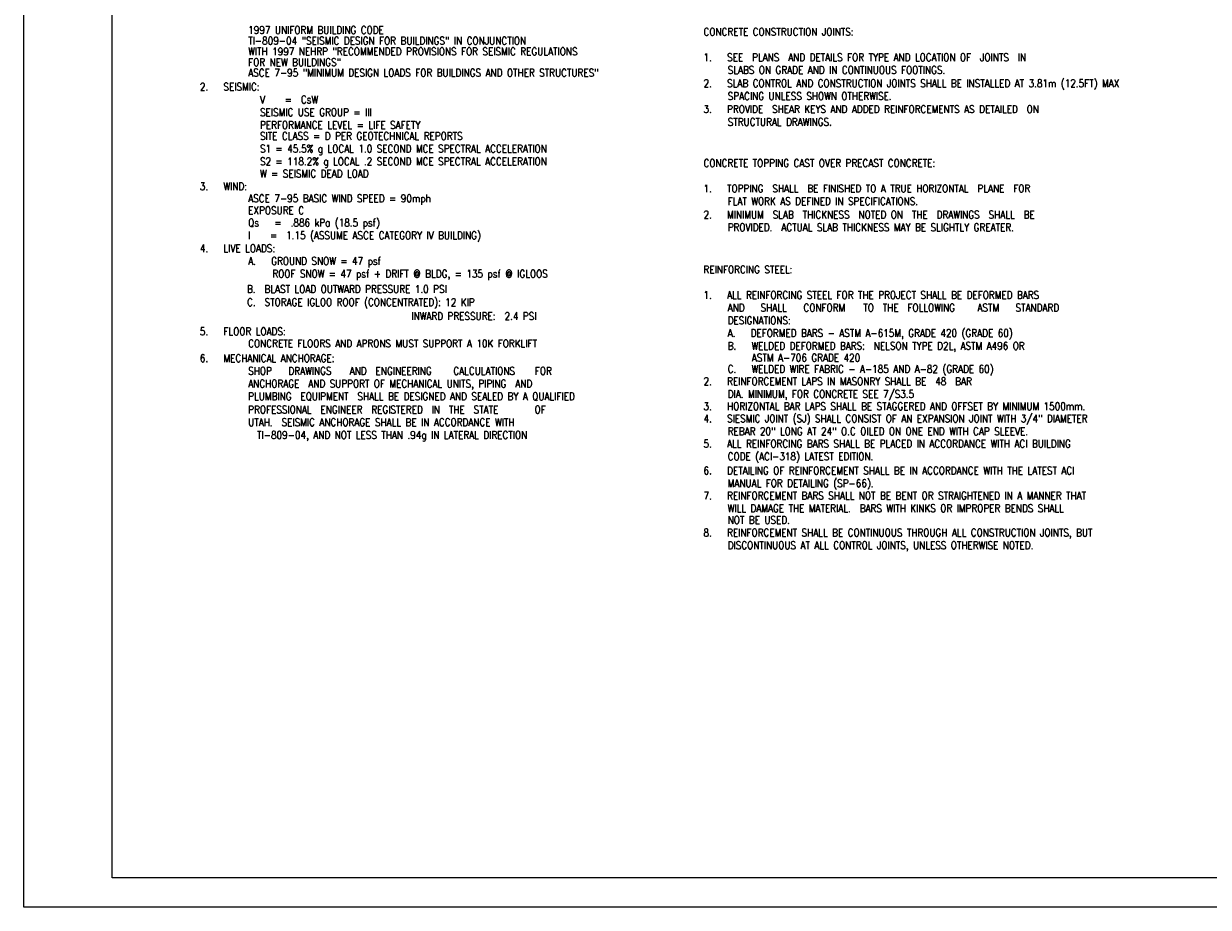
# Paper-space layout 'Layout1' of a CAD drawing. Header units: inches. Extents: x 0 to 42, y 0 to 30.
# Tile 1 of 5: x 0 to 20.1, y 0 to 15. Entities that reach past the tile are written whole.
import ezdxf

# ---------------------------------------------------------------- set-up
doc = ezdxf.new("R2010")
doc.units = ezdxf.units.IN
doc.header["$LTSCALE"] = 1000
doc.header["$MEASUREMENT"] = 0
doc.linetypes.add('HIDDEN', pattern=[0.375, 0.25, -0.125])
doc.layers.get('0').update_dxf_attribs({"linetype": 'CONTINUOUS'})
for name, color, linetype in [('1', 7, 'CONTINUOUS'), ('DAYSTAMP', 15, 'CONTINUOUS'), ('FORMAT', 5, 'CONTINUOUS'), ('S-ANNO-NOTE', 2, 'CONTINUOUS')]:
    doc.layers.add(name, color=color, linetype=linetype)
doc.styles.get("Standard").update_dxf_attribs({"font": 'SIMPLEX.SHX'})
doc.styles.add('TIGHT', font='SIMPLEX.SHX', dxfattribs={"width": 0.85})

# ---------------------------------------------------------------- blocks, each defined once
blk = doc.blocks.new('daystamp')
blk.add_attdef('DAYSTAMP', (0, 0), '', height=1)

psp = doc.layouts.get("Layout1")

# ---------------------------------------------------------------- linework, layer by layer
at = {"layer": '1', "color": 7, "linetype": 'HIDDEN', "ltscale": 3}
psp.add_lwpolyline([(42, 0), (0, 0), (0, 30), (42, 30)], close=True, dxfattribs=at)
at = {"layer": 'FORMAT', "color": 5}
psp.add_lwpolyline([(41.5, 0.5), (1.5, 0.5), (1.5, 29.5), (41.5, 29.5)], close=True, dxfattribs=at)

# ---------------------------------------------------------------- block references
at = {"layer": 'DAYSTAMP'}
ref = psp.add_blockref('daystamp', (1.5, 0.5), dxfattribs=dict(at, xscale=1e-05, yscale=1e-05, zscale=1e-05, rotation=90))
ref.add_attrib('DAYSTAMP', 'H:\\2001\\01015 HAFB\\002\\Redesign\\G3.dwg  05/29/2002  10:48:37 AM MDT', (1.5, 0.5), dxfattribs={"layer": '0', "height": 0.00001, "rotation": 90, "width": 2e-06})

# ---------------------------------------------------------------- texts
at = {"layer": 'S-ANNO-NOTE', "style": 'TIGHT', "width": 0.85}
for s, height, p in [('          1997 UNIFORM BUILDING CODE', 0.12933, (2.987, 14.805)), ('CONCRETE CONSTRUCTION JOINTS:', 0.12933, (11.525, 14.775)), ('          TI-809-04 "SEISMIC DESIGN FOR BUILDINGS" IN CONJUNCTION', 0.12933, (2.987, 14.624)), ('          WITH 1997 NEHRP "RECOMMENDED PROVISIONS FOR SEISMIC REGULATIONS', 0.12933, (2.987, 14.442)), ('1.   SEE  PLANS  AND DETAILS FOR TYPE AND LOCATION OF  JOINTS  IN', 0.12933, (11.525, 14.343)), ('          FOR NEW BUILDINGS"', 0.12933, (2.987, 14.26)), ('     SLABS ON GRADE AND IN CONTINUOUS FOOTINGS.', 0.12933, (11.525, 14.128)), ('          ASCE 7-95 "MINIMUM DESIGN LOADS FOR BUILDINGS AND OTHER STRUCTURES"', 0.12933, (2.987, 14.081)), ('2.   SEISMIC:', 0.12933, (2.987, 13.843)), ('2.   SLAB CONTROL AND CONSTRUCTION JOINTS SHALL BE INSTALLED AT 3.81m (12.5FT) MAX ', 0.12933, (11.525, 13.902)), ('V    =  CsW', 0.12933, (4.006, 13.627)), ('     SPACING UNLESS SHOWN OTHERWISE.', 0.12933, (11.525, 13.686)), ('SEISMIC USE GROUP = III', 0.12933, (4.006, 13.412)), ('3.   PROVIDE  SHEAR KEYS AND ADDED REINFORCEMENTS AS DETAILED  ON', 0.12933, (11.525, 13.464)), ('PERFORMANCE LEVEL = LIFE SAFETY', 0.12933, (4.006, 13.196)), ('     STRUCTURAL DRAWINGS.', 0.12933, (11.525, 13.248)), ('SITE CLASS = D PER GEOTECHNICAL REPORTS', 0.12933, (4.006, 13.009)), ('S1 = 45.5% g LOCAL 1.0 SECOND MCE SPECTRAL ACCELERATION', 0.12933, (4.006, 12.794)), ('S2 = 118.2% g LOCAL .2 SECOND MCE SPECTRAL ACCELERATION', 0.12933, (4.006, 12.578)), ('CONCRETE TOPPING CAST OVER PRECAST CONCRETE:', 0.12933, (11.525, 12.55)), ('W = SEISMIC DEAD LOAD', 0.12933, (4.006, 12.372)), ('3.   WIND:', 0.1293, (2.987, 12.157)), ('1.   TOPPING  SHALL  BE FINISHED TO A TRUE HORIZONTAL  PLANE  FOR', 0.12933, (11.525, 12.119)), ('          ASCE 7-95 BASIC WIND SPEED = 90mph', 0.12933, (2.987, 11.951)), ('          EXPOSURE C', 0.12933, (2.987, 11.748)), ('     FLAT WORK AS DEFINED IN SPECIFICATIONS.', 0.12933, (11.525, 11.904)), ('          Qs   =  .886 kPa (18.5 psf)', 0.12933, (2.987, 11.54)), ('2.   MINIMUM  SLAB  THICKNESS  NOTED ON  THE  DRAWINGS  SHALL  BE', 0.12933, (11.525, 11.676)), ('          I    =  1.15 (ASSUME ASCE CATEGORY IV BUILDING)', 0.12933, (2.987, 11.325)), ('     PROVIDED.  ACTUAL SLAB THICKNESS MAY BE SLIGHTLY GREATER.', 0.12933, (11.525, 11.461)), ('4.   LIVE LOADS:', 0.12933, (2.987, 11.105)), ('          A.   GROUND SNOW = 47 psf', 0.12933, (2.987, 10.89)), ('REINFORCING STEEL:', 0.12933, (11.525, 10.746)), ('               ROOF SNOW = 47 psf + DRIFT @ BLDG, = 135 psf @ IGLOOS', 0.12933, (2.987, 10.674)), ('           B.  BLAST LOAD OUTWARD PRESSURE 1.0 PSI', 0.12933, (2.884, 10.414)), ('1.   ALL REINFORCING STEEL FOR THE PROJECT SHALL BE DEFORMED BARS', 0.12933, (11.525, 10.315)), ('           C.  STORAGE IGLOO ROOF (CONCENTRATED): 12 KIP', 0.12933, (2.886, 10.192)), ('                                             INWARD PRESSURE:  2.4 PSI', 0.12933, (2.886, 9.956)), ('     AND   SHALL   CONFORM   TO  THE  FOLLOWING   ASTM   STANDARD', 0.12933, (11.525, 10.099)), ('     DESIGNATIONS:', 0.12933, (11.525, 9.883)), ('5.   FLOOR LOADS:', 0.12933, (2.987, 9.697)), ('     A.   DEFORMED BARS - ASTM A-615M, GRADE 420 (GRADE 60)', 0.12933, (11.525, 9.668)), ('          CONCRETE FLOORS AND APRONS MUST SUPPORT A 10K FORKLIFT', 0.12933, (2.987, 9.492)), ('     B.   WELDED DEFORMED BARS:  NELSON TYPE D2L, ASTM A496 OR', 0.12933, (11.525, 9.452)), ('6.   MECHANICAL ANCHORAGE:', 0.12933, (2.987, 9.243)), ('          ASTM A-706 GRADE 420', 0.12933, (11.525, 9.25)), ('          SHOP   DRAWINGS   AND  ENGINEERING   CALCULATIONS   FOR', 0.12933, (2.987, 9.027)), ('     C.   WELDED WIRE FABRIC - A-185 AND A-82 (GRADE 60)', 0.12933, (11.525, 9.06)), ('          ANCHORAGE  AND SUPPORT OF MECHANICAL UNITS, PIPING  AND', 0.12933, (2.987, 8.812)), ('2.   REINFORCEMENT LAPS IN MASONRY SHALL BE  48  BAR', 0.12933, (11.525, 8.851)), ('          PLUMBING  EQUIPMENT  SHALL BE DESIGNED AND SEALED BY A QUALIFIED', 0.12933, (2.987, 8.596)), ('     DIA. MINIMUM, FOR CONCRETE SEE 7/S3.5', 0.12933, (11.525, 8.636)), ('          PROFESSIONAL  ENGINEER  REGISTERED  IN  THE  STATE   OF', 0.12933, (2.987, 8.372)), ('3.   HORIZONTAL BAR LAPS SHALL BE STAGGERED AND OFFSET BY MINIMUM 1500mm.', 0.12933, (11.525, 8.428)), ('          UTAH.  SEISMIC ANCHORAGE SHALL BE IN ACCORDANCE WITH', 0.12933, (2.987, 8.157)), ('4.   SIESMIC JOINT (SJ) SHALL CONSIST OF AN EXPANSION JOINT WITH 3/4" DIAMETER', 0.12933, (11.525, 8.22)), ('TI-809-04, AND NOT LESS THAN .94g IN LATERAL DIRECTION', 0.12933, (3.957, 7.941)), ('     REBAR 20" LONG AT 24" O.C OILED ON ONE END WITH CAP SLEEVE.', 0.12933, (11.525, 8.004)), ('5.   ALL REINFORCING BARS SHALL BE PLACED IN ACCORDANCE WITH ACI BUILDING', 0.12933, (11.525, 7.794)), ('     CODE (ACI-318) LATEST EDITION.', 0.12933, (11.525, 7.578)), ('6.   DETAILING OF REINFORCEMENT SHALL BE IN ACCORDANCE WITH THE LATEST ACI', 0.12933, (11.525, 7.338)), ('     MANUAL FOR DETAILING (SP-66).', 0.12933, (11.525, 7.123)), ('7.   REINFORCEMENT BARS SHALL NOT BE BENT OR STRAIGHTENED IN A MANNER THAT', 0.12933, (11.525, 6.914)), ('     WILL DAMAGE THE MATERIAL.  BARS WITH KINKS OR IMPROPER BENDS SHALL', 0.12933, (11.525, 6.699)), ('     NOT BE USED.', 0.12933, (11.525, 6.501)), ('8.   REINFORCEMENT SHALL BE CONTINUOUS THROUGH ALL CONSTRUCTION JOINTS, BUT', 0.12933, (11.525, 6.287)), ('     DISCONTINUOUS AT ALL CONTROL JOINTS, UNLESS OTHERWISE NOTED.', 0.12933, (11.525, 6.072))]:
    psp.add_text(s, height=height, dxfattribs=at).set_placement(p)

doc.saveas('drawing.dxf')
